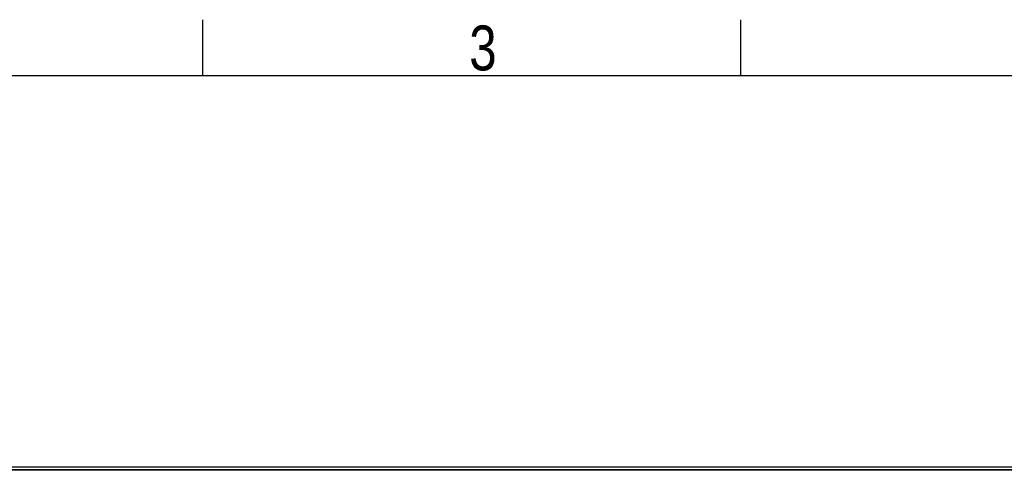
# Model space of a CAD drawing. Header units: millimetres. Extents: x 0 to 420, y 0 to 297.
# Tile 38 of 58: x 92 to 183, y 255 to 297. Entities that reach past the tile are written whole.
import ezdxf

# ---------------------------------------------------------------- set-up
doc = ezdxf.new("R2010")
doc.units = ezdxf.units.MM
doc.layers.add('CARTIGLIO', color=140, linetype='Continuous')
doc.styles.add('SLDTEXTSTYLE2', font='TXT', dxfattribs={"width": 0.821468})

msp = doc.modelspace()

# ---------------------------------------------------------------- linework, layer by layer
at = {"color": 7, "linetype": 'Continuous', "lineweight": 25}
for p, q in [((208.3011, 255.7359), (63.501, 255.7359)), ((207.9315, 255.5082), (64.2877, 255.5082)), ((203.5488, 255.4513), (71.4712, 255.4513)), ((137.51, 255.5082), (137.51, 255.4513))]:
    msp.add_line(p, q, dxfattribs=at)
at = {"layer": 'CARTIGLIO', "linetype": 'Continuous'}
for p, q in [((108.6644, 291.8226), (108.6644, 296.9968)), ((158.2616, 291.8226), (158.2616, 296.9968)), ((414.8274, 291.8226), (5.1801, 291.8226))]:
    msp.add_line(p, q, dxfattribs=at)

# ---------------------------------------------------------------- texts
at = {"layer": 'CARTIGLIO', "insert": (134.4919, 296.4629), "char_height": 4.1394, "attachment_point": 2, "style": 'SLDTEXTSTYLE2'}
msp.add_mtext('3', dxfattribs=at)

doc.saveas('drawing.dxf')
